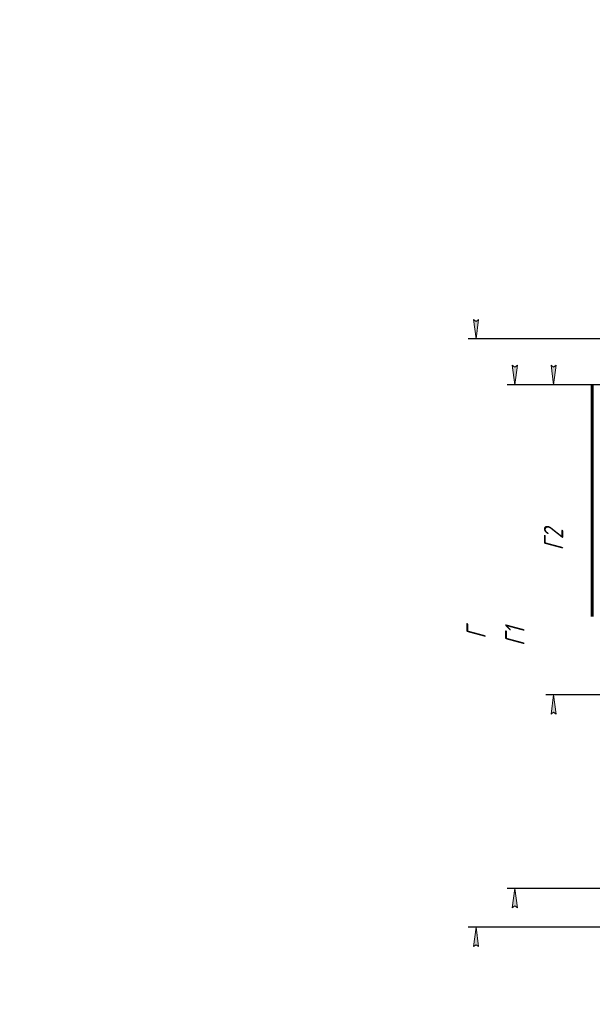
# Model space of a CAD drawing. Header units: millimetres. Extents: x 0 to 420, y 0 to 594.
# Tile 12 of 17: x 0 to 148, y 340 to 594. Entities that reach past the tile are written whole.
import ezdxf

# ---------------------------------------------------------------- set-up
doc = ezdxf.new("R2010")
doc.units = ezdxf.units.MM
doc.linetypes.add('K5LT_BASIC', pattern=[0])
doc.linetypes.add('K5LT_THIN', pattern=[0])
doc.layers.add('Системный слой', color=7, linetype='Continuous')
doc.styles.add('KDIMTEXTSTYLE', font='GOST_AU.SHX', dxfattribs={"width": 0.96, "oblique": 15, "height": 5})
doc.dimstyles.new('KDIMSTYLE (0.20)', dxfattribs={"dimtxt": 5, "dimasz": 1, "dimexe": 2, "dimexo": 0, "dimgap": 1, "dimtad": 1, "dimlfac": 5, "dimtxsty": 'KDIMTEXTSTYLE', "dimsah": 1, "dimcen": 0, "dimdle": 1, "dimadec": 0, "dimazin": 0, "dimtfac": 0.667, "dimtmove": 0, "dimatfit": 3, "dimfxl": 1, "dimtvp": 1, "dimtolj": 1, "dimtzin": 0, "dimarcsym": 0})

# ---------------------------------------------------------------- blocks, each defined once
blk = doc.blocks.new('KDIMARROW_01')
at = {"layer": 'Системный слой'}
blk.add_hatch(color=0, dxfattribs=at).paths.add_polyline_path([(0, 0), (-5, 0.658262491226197), (-4.5, 5.51091059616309e-16), (-5, -0.6582624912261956)])
at = {"layer": 'Системный слой', "color": 0, "linetype": 'K5LT_THIN', "lineweight": 18}
for p, q in [((-4.5, 5.51091059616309e-16), (-5, 0.658262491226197)), ((-5, 0.658262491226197), (0, 0)), ((0, 0), (-5, -0.6582624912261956)), ((-5, -0.6582624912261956), (-4.5, 5.51091059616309e-16)), ((0, 0), (-1, 0))]:
    blk.add_line(p, q, dxfattribs=at)

msp = doc.modelspace()

# ---------------------------------------------------------------- linework, layer by layer
at = {"layer": 'Системный слой', "color": 150, "linetype": 'K5LT_BASIC', "lineweight": 60, "true_color": 0x0080ff}
msp.add_line((147.7575294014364, 440.029627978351), (147.7575294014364, 499.629627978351), dxfattribs=at)

# ---------------------------------------------------------------- dimensions: what is measured, and where the dimension line sits
at = {"layer": 'Системный слой', "color": 7}
for base, p1, p2, location, text in [((117.7575294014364, 359.8296279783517), (169.3541786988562, 511.6296279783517), (160.4575294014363, 359.8296279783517), (117.7575294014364, 435.7296279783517), '\\H5.0;\\W0.965;\\Q15;\\H5.0;\\W0.965;\\Q15;\\Q15;Г'), ((127.7575294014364, 369.8296279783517), (164.005376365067, 499.8296279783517), (162.9780133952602, 369.8296279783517), (127.7575294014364, 434.8296279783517), '\\H5.0;\\W0.965;\\Q15;\\H5.0;\\W0.965;\\Q15;\\Q15;Г1'), ((137.7575294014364, 419.8296279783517), (164.005376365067, 499.8296279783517), (164.005376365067, 419.8296279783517), (137.7575294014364, 459.8296279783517), '\\H5.0;\\W0.965;\\Q15;\\H5.0;\\W0.965;\\Q15;\\Q15;Г2')]:
    msp.add_linear_dim(base=base, p1=p1, p2=p2, angle=90, location=location, text=text, dimstyle='KDIMSTYLE (0.20)', override={"dimexo": 0, "dimblk1": 'KDIMARROW_01', "dimblk2": 'KDIMARROW_01', "dimse1": 0, "dimse2": 0, "dimclrt": 7, "dimtolj": 1}, dxfattribs=at).render()

doc.saveas('drawing.dxf')
